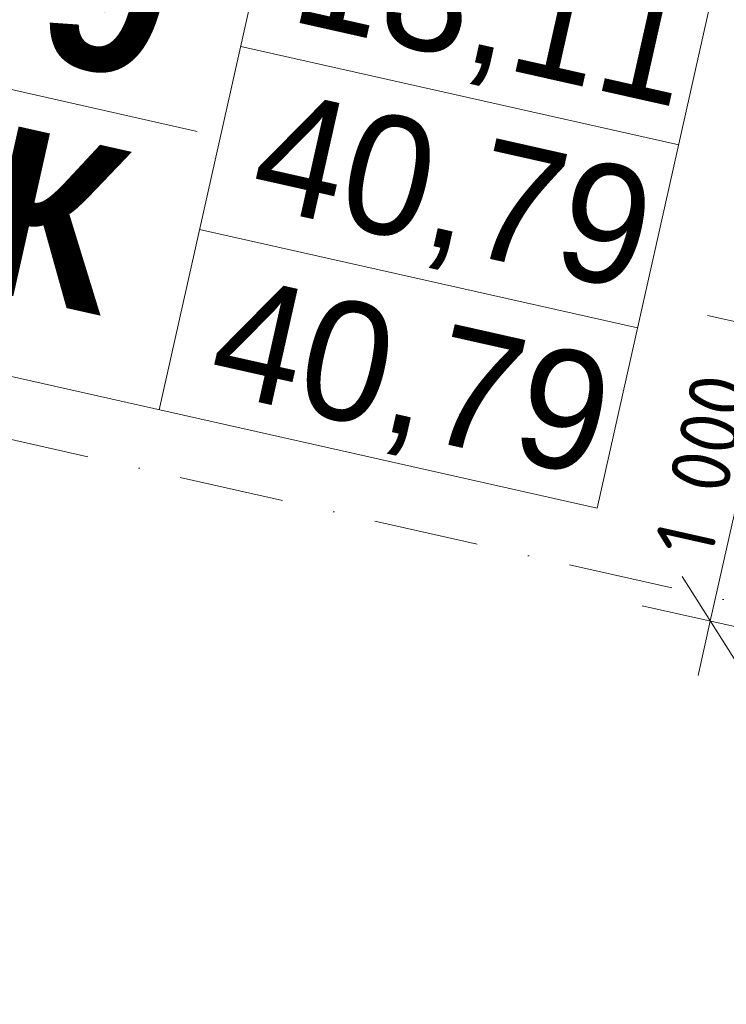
# Model space of a CAD drawing. Header units: millimetres. Extents: x -7213913 to -6930487, y 6129472 to 6354980.
# Tile 52 of 256: x -7207652 to -7205278, y 6169635 to 6172943. Entities that reach past the tile are written whole.
import ezdxf
from ezdxf.enums import TextEntityAlignment as Align

# ---------------------------------------------------------------- set-up
doc = ezdxf.new("R2010")
doc.units = ezdxf.units.MM
doc.header["$MEASUREMENT"] = 0
doc.linetypes.add('Штрихпунктирная', pattern=[670.277762, 352.777767, -176.388884, 0, -141.111112])
for name, color, linetype in [('S - квартира_маркер.АР', 7, 'Continuous'), ('АР-Чертеж-Оси_Осевые размеры.АР', 7, 'Continuous'), ('АР-Чертеж-Размеры.АР', 7, 'Continuous')]:
    doc.layers.add(name, color=color, linetype=linetype)
for name, color, linetype, lineweight in [('S - квартира_маркер.АР_Ном._пера__1', 7, 'Continuous', 0), ('АР-Чертеж-Оси_Осевые размеры.АР_Ном._пера__1', 7, 'Continuous', 0), ('АР-Чертеж-Оси_Осевые размеры.АР_Ном._пера__120', 7, 'Continuous', 0), ('АР-Чертеж-Размеры.АР_Ном._пера__1', 7, 'Continuous', 0)]:
    doc.layers.add(name, color=color, linetype=linetype, lineweight=lineweight)
doc.styles.add('РЎР“Р•РќР•Р\xa0Р\x98Р\xa0_РЎРўР\x98Р›Р¬_3', font='GOST_Common.ttf')
doc.styles.add('РЎР“Р•РќР•Р\xa0Р\x98Р\xa0_РЎРўР\x98Р›Р¬_5', font='GOTHIC.TTF')
doc.styles.add('РЎР“Р•РќР•Р\xa0Р\x98Р\xa0_РЎРўР\x98Р›Р¬_6', font='GOTHICB.TTF')
doc.dimstyles.new('СГЕНЕРИР_СТИЛЬ__2', dxfattribs={"dimtxt": 400, "dimasz": 332.5, "dimexe": 0.18, "dimexo": 0.0625, "dimgap": 0, "dimtad": 1, "dimdec": 0, "dimzin": 0, "dimdsep": 46, "dimtxsty": 'РЎР“Р•РќР•Р\xa0Р\x98Р\xa0_РЎРўР\x98Р›Р¬_5', "dimblk": 'ARROWHEAD_6', "dimblk1": 'ARROWHEAD_6', "dimblk2": 'ARROWHEAD_6', "dimcen": 0.09, "dimse1": 1, "dimse2": 1, "dimclrd": 7, "dimclre": 7, "dimclrt": 7, "dimazin": 0, "dimtfac": 1, "dimtdec": 4, "dimtmove": 2, "dimatfit": 3, "dimfxl": 1, "dimtolj": 1, "dimtzin": 0, "dimarcsym": 0})
doc.dimstyles.new('СГЕНЕРИР_СТИЛЬ__5', dxfattribs={"dimtxt": 200, "dimasz": 237.5, "dimexe": 0.18, "dimexo": 0.0625, "dimgap": 0, "dimtad": 1, "dimdec": 0, "dimzin": 0, "dimdsep": 46, "dimtxsty": 'РЎР“Р•РќР•Р\xa0Р\x98Р\xa0_РЎРўР\x98Р›Р¬_3', "dimblk": 'ARROWHEAD_6', "dimblk1": 'ARROWHEAD_6', "dimblk2": 'ARROWHEAD_6', "dimcen": 0.09, "dimse1": 1, "dimse2": 1, "dimclrd": 7, "dimclre": 7, "dimclrt": 7, "dimazin": 0, "dimtfac": 1, "dimtdec": 4, "dimtmove": 0, "dimatfit": 3, "dimfxl": 1, "dimtolj": 1, "dimtzin": 0, "dimarcsym": 0})

# ---------------------------------------------------------------- blocks, each defined once
blk = doc.blocks.new('labelLabPP_FlatE34FrameRed3d[143]_1', base_point=(-7208023.9, 6173158.2))
at = {"layer": 'S - квартира_маркер.АР_Ном._пера__1', "color": 7, "linetype": 'Continuous', "lineweight": 0}
for p, q in [((-7206771.3, 6173468.3), (-7207183.5, 6171632.8)), ((-7205299.8, 6173137.8), (-7205712, 6171302.3)), ((-7206909.4, 6172853.3), (-7205437.9, 6172522.8)), ((-7208103.6, 6172803.5), (-7207055.5, 6172568)), ((-7207047.5, 6172238.3), (-7205576, 6171907.8)), ((-7208387.8, 6171903.2), (-7205712, 6171302.3))]:
    blk.add_line(p, q, dxfattribs=at)
at = {"layer": 'S - квартира_маркер.АР_Ном._пера__1', "color": 7, "lineweight": 0}
for tag, height, style, p in [('TS_FLATNUMBER', 560, 'РЎР“Р•РќР•Р\xa0Р\x98Р\xa0_РЎРўР\x98Р›Р¬_6', (-7206941.6, 6172957)), ('TS_LIVING_ROOM_AREA', 400, 'РЎР“Р•РќР•Р\xa0Р\x98Р\xa0_РЎРўР\x98Р›Р¬_5', (-7205401.4, 6172843.1)), ('TS_POSTFIXNUMROOMS', 560, 'РЎР“Р•РќР•Р\xa0Р\x98Р\xa0_РЎРўР\x98Р›Р¬_6', (-7207116.9, 6172176.5)), ('TS_WITHOUTBALK', 400, 'РЎР“Р•РќР•Р\xa0Р\x98Р\xa0_РЎРўР\x98Р›Р¬_5', (-7205540.2, 6172225.2)), ('TS_ALLSQUARE', 400, 'РЎР“Р•РќР•Р\xa0Р\x98Р\xa0_РЎРўР\x98Р›Р¬_5', (-7205680.4, 6171600.7))]:
    blk.add_attdef(tag, text='', height=height, rotation=347.3417, dxfattribs=dict(at, style=style)).set_placement(p, align=Align.MIDDLE_RIGHT)
blk = doc.blocks.new('*D877', base_point=(-6566190.3, 6562677.8))
at = {"layer": 'АР-Чертеж-Оси_Осевые размеры.АР_Ном._пера__1', "color": 7, "linetype": 'Continuous', "lineweight": 0, "transparency": 16777216}
for p, q in [((-7202989.4, 6205215.6), (-7203046.9, 6204959.5)), ((-7202914.5, 6204750.4), (-7203179.3, 6205168.6)), ((-7203367, 6205031.4), (-7202726.8, 6204887.6)), ((-7203046.9, 6204959.5), (-7212636.3, 6162263.2)), ((-7212768.7, 6162472.3), (-7212503.9, 6162054.1)), ((-7212956.4, 6162335.1), (-7212316.1, 6162191.3)), ((-7212636.3, 6162263.2), (-7212693.8, 6162007))]:
    blk.add_line(p, q, dxfattribs=at)
at = {"layer": 'АР-Чертеж-Оси_Осевые размеры.АР_Ном._пера__1', "color": 7, "lineweight": 0, "transparency": 16777216, "insert": (-7207709.5, 6184564.6), "char_height": 400, "attachment_point": 7, "rotation": 77.3417, "style": 'РЎР“Р•РќР•Р\xa0Р\x98Р\xa0_РЎРўР\x98Р›Р¬_5'}
blk.add_mtext('\\A1;{\\pql;\\fCentury Gothic|b0|i0|c204|p0;\\W1.000000;43\xa0760}', dxfattribs=at)
blk = doc.blocks.new('ARROWHEAD_6')
at = {"color": 0, "linetype": 'Continuous', "lineweight": 0}
for p, q in [((-0.5, -0.5), (0.5, 0.5)), ((0, 0), (-1, 0))]:
    blk.add_line(p, q, dxfattribs=at)
blk = doc.blocks.new('*D913', base_point=(-6566190.3, 6562677.8))
at = {"layer": 'АР-Чертеж-Размеры.АР_Ном._пера__1', "color": 7, "linetype": 'Continuous', "lineweight": 0, "transparency": 16777216}
for p, q in [((-7205112.7, 6171898.5), (-7205071.6, 6172081.5)), ((-7205018.1, 6171749.2), (-7205207.3, 6172047.9)), ((-7204884, 6171847.1), (-7205341.4, 6171949.9)), ((-7205331.8, 6170922.7), (-7205112.7, 6171898.5)), ((-7205426.4, 6171072.1), (-7205237.3, 6170773.4)), ((-7205103.2, 6170871.4), (-7205560.5, 6170974.1)), ((-7205372.9, 6170739.8), (-7205331.8, 6170922.7))]:
    blk.add_line(p, q, dxfattribs=at)
at = {"layer": 'АР-Чертеж-Размеры.АР_Ном._пера__1', "color": 7, "lineweight": 0, "transparency": 16777216, "insert": (-7205326.5, 6171128.9), "char_height": 200, "attachment_point": 7, "rotation": 77.3417, "style": 'РЎР“Р•РќР•Р\xa0Р\x98Р\xa0_РЎРўР\x98Р›Р¬_3'}
blk.add_mtext('\\A1;{\\pql;\\fGOST Common|b0|i0|c204|p0;\\W1.000000;1\xa0000}', dxfattribs=at)
blk = doc.blocks.new('Стандартный Маркер Сетки[168]_1', base_point=(-7210705, 6172211.8))
at = {"layer": 'АР-Чертеж-Оси_Осевые размеры.АР_Ном._пера__120', "color": 7, "linetype": 'Штрихпунктирная', "lineweight": 0}
blk.add_line((-7209729.3, 6171992.7), (-7185628.8, 6166579.8), dxfattribs=at)
at = {"layer": 'АР-Чертеж-Оси_Осевые размеры.АР_Ном._пера__120', "color": 7, "lineweight": 0, "style": 'РЎР“Р•РќР•Р\xa0Р\x98Р\xa0_РЎРўР\x98Р›Р¬_5'}
blk.add_attdef('AC_MarkerText_1', text='', height=350, rotation=347.3417, dxfattribs=at).set_placement((-7211122.9, 6172502.4), align=Align.TOP_CENTER)
blk = doc.blocks.new('Стандартный Маркер Сетки[216]_1', base_point=(-7210705, 6172211.8))
at = {"layer": 'АР-Чертеж-Оси_Осевые размеры.АР_Ном._пера__120', "color": 7, "linetype": 'Штрихпунктирная', "lineweight": 0}
blk.add_line((-7209729.3, 6171992.7), (-7185628.8, 6166579.8), dxfattribs=at)
at = {"layer": 'АР-Чертеж-Оси_Осевые размеры.АР_Ном._пера__120', "color": 7, "lineweight": 0, "style": 'РЎР“Р•РќР•Р\xa0Р\x98Р\xa0_РЎРўР\x98Р›Р¬_5'}
blk.add_attdef('AC_MarkerText_1', text='', height=350, rotation=347.3417, dxfattribs=at).set_placement((-7211122.9, 6172502.4), align=Align.TOP_CENTER)

msp = doc.modelspace()

# ---------------------------------------------------------------- block references
at = {"layer": 'S - квартира_маркер.АР', "color": 104, "linetype": 'Continuous', "lineweight": 15, "true_color": 0x029e21}
msp.add_blockref('labelLabPP_FlatE34FrameRed3d[143]_1', (-7208023.9, 6173158.2), dxfattribs=at).add_auto_attribs({'TS_POSTFIXNUMROOMS': '1К ', 'TS_FLATNUMBER': ' 9 ', 'TS_LIVING_ROOM_AREA': '13,11', 'TS_WITHOUTBALK': '40,79', 'TS_ALLSQUARE': '40,79'})
at = {"layer": 'АР-Чертеж-Оси_Осевые размеры.АР', "color": 8, "linetype": 'Continuous', "lineweight": 15}
for name in ['Стандартный Маркер Сетки[168]_1', 'Стандартный Маркер Сетки[216]_1']:
    msp.add_blockref(name, (-7210705, 6172211.8), dxfattribs=at)

# ---------------------------------------------------------------- dimensions: what is measured, and where the dimension line sits
at = {"layer": 'АР-Чертеж-Оси_Осевые размеры.АР', "color": 7, "linetype": 'Continuous', "lineweight": 0}
dim = msp.add_linear_dim(base=(-7212636.3, 6162263.2), p1=(-7203353.8, 6205028.5), p2=(-7212924.8, 6162328), angle=257.3417, dimstyle='СГЕНЕРИР_СТИЛЬ__2', dxfattribs=at)
dim.commit()
dim.dimension.update_dxf_attribs({"geometry": '*D877', "text_midpoint": (-7207720.9, 6185426.5), "dimtype": 160, "text_rotation": 77.3417})
at = {"layer": 'АР-Чертеж-Размеры.АР', "color": 7, "linetype": 'Continuous', "lineweight": 0}
dim = msp.add_linear_dim(base=(-7205112.7, 6171898.5), p1=(-7205331.8, 6170922.7), p2=(-7205112.7, 6171898.5), angle=77.3417, dimstyle='СГЕНЕРИР_СТИЛЬ__5', dxfattribs=at)
dim.commit()
dim.dimension.update_dxf_attribs({"geometry": '*D913', "text_midpoint": (-7205348.9, 6171485.6), "dimtype": 160, "text_rotation": 77.3417})

doc.saveas('drawing.dxf')
